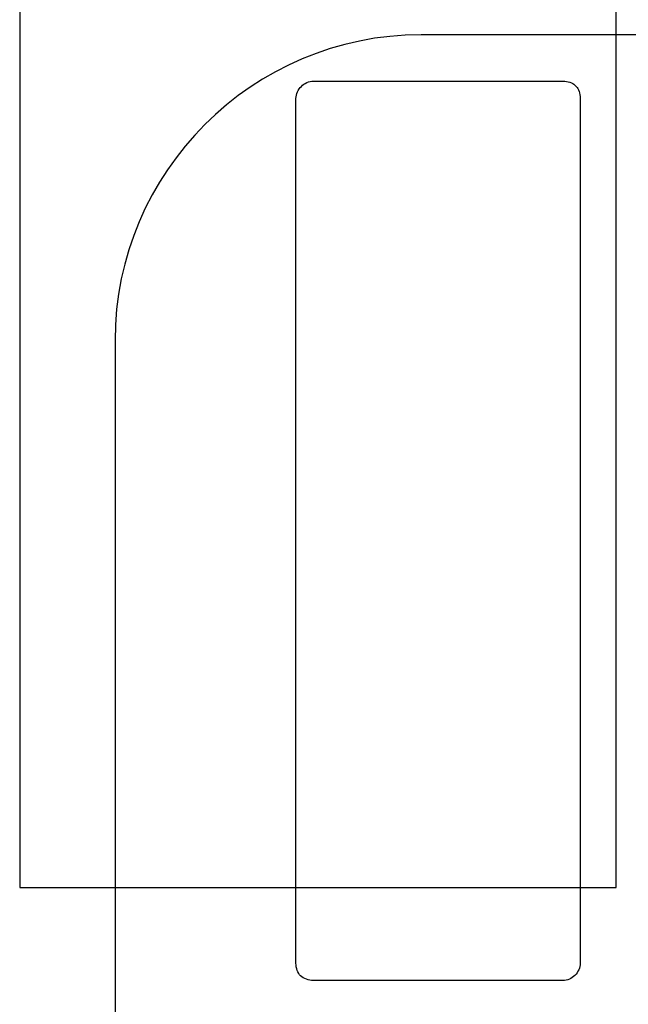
# Model space of a CAD drawing. Header units: millimetres. Extents: x 7146 to 9108, y -1574 to -663.
# Tile 123 of 256: x 7402.419 to 7402.839, y -1214.9 to -1214.22. Entities that reach past the tile are written whole.
import ezdxf

# ---------------------------------------------------------------- set-up
doc = ezdxf.new("R2010")
doc.units = ezdxf.units.MM
doc.header["$LTSCALE"] = 3

msp = doc.modelspace()

# ---------------------------------------------------------------- linework, layer by layer
at = {"linetype": 'Continuous', "lineweight": 30}
for points, knots in [([(7402.41887, -1213.92686), (7402.41887, -1213.92686), (7402.83067, -1213.92686), (7402.83067, -1213.92686), (7402.83067, -1213.92686), (7402.83067, -1213.92686), (7402.83067, -1214.81956), (7402.83067, -1214.81956), (7402.83067, -1214.81956), (7402.83067, -1214.81956), (7402.41887, -1214.81956), (7402.41887, -1214.81956), (7402.41887, -1214.81956), (7402.41887, -1214.81956), (7402.41887, -1213.92686), (7402.41887, -1213.92686)], [0, 0, 0, 0, 0.2, 0.2, 0.2, 0.2, 0.4, 0.4, 0.4, 0.4, 0.6, 0.6, 0.6, 0.6, 1, 1, 1, 1]), ([(7403.06777, -1214.44166), (7403.06777, -1214.44166), (7403.06777, -1214.99926), (7403.06777, -1214.99926), (7403.06777, -1214.99926), (7403.06777, -1215.11556), (7402.97287, -1215.21056), (7402.85657, -1215.21056), (7402.85657, -1215.21056), (7402.85657, -1215.21056), (7402.69587, -1215.21056), (7402.69587, -1215.21056), (7402.69587, -1215.21056), (7402.57967, -1215.21056), (7402.48467, -1215.11556), (7402.48467, -1214.99926), (7402.48467, -1214.99926), (7402.48467, -1214.99926), (7402.48467, -1214.44166), (7402.48467, -1214.44166), (7402.48467, -1214.44166), (7402.48467, -1214.32536), (7402.57967, -1214.23046), (7402.69587, -1214.23046), (7402.69587, -1214.23046), (7402.69587, -1214.23046), (7402.85657, -1214.23046), (7402.85657, -1214.23046), (7402.85657, -1214.23046), (7402.97287, -1214.23046), (7403.06777, -1214.32536), (7403.06777, -1214.44166)], [0, 0, 0, 0, 0.111111, 0.111111, 0.111111, 0.111111, 0.222222, 0.222222, 0.222222, 0.222222, 0.333333, 0.333333, 0.333333, 0.333333, 0.444444, 0.444444, 0.444444, 0.444444, 0.555556, 0.555556, 0.555556, 0.555556, 0.666667, 0.666667, 0.666667, 0.666667, 0.777778, 0.777778, 0.777778, 0.777778, 1, 1, 1, 1]), ([(7402.80577, -1214.87196), (7402.80577, -1214.87196), (7402.80577, -1214.27446), (7402.80577, -1214.27446), (7402.80577, -1214.27446), (7402.80577, -1214.27086), (7402.80457, -1214.26776), (7402.80297, -1214.26616), (7402.80297, -1214.26616), (7402.80297, -1214.26616), (7402.80207, -1214.26526), (7402.80207, -1214.26526), (7402.80207, -1214.26526), (7402.80047, -1214.26366), (7402.79737, -1214.26246), (7402.79377, -1214.26246), (7402.79377, -1214.26246), (7402.79377, -1214.26246), (7402.62157, -1214.26246), (7402.62157, -1214.26246), (7402.62157, -1214.26246), (7402.61847, -1214.26246), (7402.61537, -1214.26396), (7402.61327, -1214.26616), (7402.61327, -1214.26616), (7402.61107, -1214.26826), (7402.60957, -1214.27136), (7402.60957, -1214.27446), (7402.60957, -1214.27446), (7402.60957, -1214.27446), (7402.60957, -1214.87196), (7402.60957, -1214.87196), (7402.60957, -1214.87196), (7402.60957, -1214.87546), (7402.61087, -1214.87866), (7402.61277, -1214.88076), (7402.61277, -1214.88076), (7402.61497, -1214.88266), (7402.61817, -1214.88396), (7402.62157, -1214.88396), (7402.62157, -1214.88396), (7402.62157, -1214.88396), (7402.79377, -1214.88396), (7402.79377, -1214.88396), (7402.79377, -1214.88396), (7402.79687, -1214.88396), (7402.79997, -1214.88246), (7402.80207, -1214.88036), (7402.80207, -1214.88036), (7402.80427, -1214.87816), (7402.80577, -1214.87506), (7402.80577, -1214.87196)], [0, 0, 0, 0, 0.071429, 0.071429, 0.071429, 0.071429, 0.142857, 0.142857, 0.142857, 0.142857, 0.214286, 0.214286, 0.214286, 0.214286, 0.285714, 0.285714, 0.285714, 0.285714, 0.357143, 0.357143, 0.357143, 0.357143, 0.428571, 0.428571, 0.428571, 0.428571, 0.5, 0.5, 0.5, 0.5, 0.571429, 0.571429, 0.571429, 0.571429, 0.642857, 0.642857, 0.642857, 0.642857, 0.714286, 0.714286, 0.714286, 0.714286, 0.785714, 0.785714, 0.785714, 0.785714, 0.857143, 0.857143, 0.857143, 0.857143, 1, 1, 1, 1])]:
    msp.add_open_spline(points, degree=3, knots=knots, dxfattribs=at)

doc.saveas('drawing.dxf')
